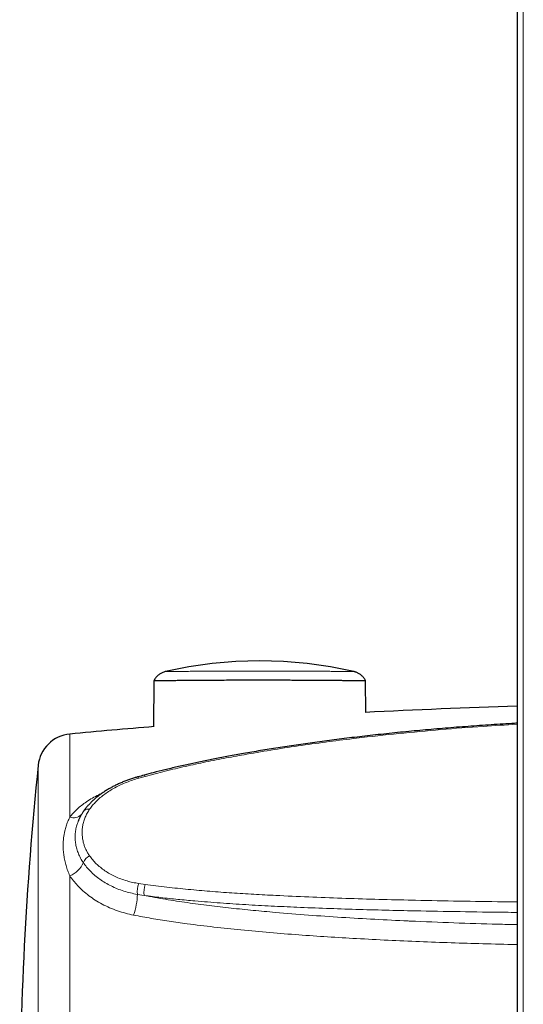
# Model space of a CAD drawing. Header units: millimetres. Extents: x 8 to 1339, y 12 to 1557.
# Tile 10 of 45: x 101 to 130, y 466 to 522. Entities that reach past the tile are written whole.
import ezdxf

# ---------------------------------------------------------------- set-up
doc = ezdxf.new("R2010")
doc.units = ezdxf.units.MM

msp = doc.modelspace()

# ---------------------------------------------------------------- linework, layer by layer
at = {"color": 7, "linetype": 'Continuous', "lineweight": 30}
for p, q in [((129.83, 670.31), (129.83, 369.702)), ((120.517, 485.094), (120.517, 485.094)), ((109.107, 484.578), (109.086, 481.947)), ((121.198, 482.757), (121.184, 484.578))]:
    msp.add_line(p, q, dxfattribs=at)
at = {"color": 252, "linetype": 'Continuous', "lineweight": 0}
for p, q in [((130.19, 369.564), (130.19, 670.036)), ((104.305, 481.532), (104.305, 476.781)), ((102.502, 436.841), (102.502, 479.745)), ((108.616, 479.116), (108.241, 479.011)), ((104.305, 473.444), (104.305, 444.214)), ((108.241, 473.006), (108.616, 472.952)), ((108.544, 472.325), (108.163, 472.386))]:
    msp.add_line(p, q, dxfattribs=at)
at = {"color": 252, "linetype": 'Continuous', "lineweight": 0, "flags": 128}
for points in [[(108.616, 479.116), (108.594, 479.153), (108.576, 479.176), (108.56, 479.186), (108.555, 479.186)], [(108.241, 479.011), (108.219, 479.048), (108.199, 479.071), (108.183, 479.082), (108.177, 479.082)]]:
    msp.add_lwpolyline(points, dxfattribs=at)
at = {"color": 7, "linetype": 'Continuous', "lineweight": 30}
for centre, radius, start, end in [((141.948, 81.298), 402, 91.72746, 92.96437), ((141.948, 81.298), 402, 94.68329, 95.37309), ((104.492, 479.541), 2, 95.3731, 174.1392), ((303.447, 459.118), 202, 174.13918, 180)]:
    msp.add_arc(centre, radius, start, end, dxfattribs=at)
at = {"color": 252, "linetype": 'Continuous', "lineweight": 0}
for centre, radius, start, end in [((104.503, 477.463), 0.711, 253.7837, 311.726), ((105.342, 476.945), 0.309, 72.2871, 139.6645), ((103.809, 474.733), 1.381, 291.047, 337.019), ((105.709, 473.967), 0.669, 114.0814, 160.2198), ((109.746, 472.503), 1.587, 161.5356, 184.2319), ((110.166, 472.457), 1.628, 162.2974, 184.6442), ((104.272, 472.471), 3.892, 340.9308, 358.7392)]:
    msp.add_arc(centre, radius, start, end, dxfattribs=at)
at = {"color": 7, "linetype": 'Continuous', "lineweight": 30}
msp.add_ellipse((115.146, 469.362), major_axis=(-19.898, 0), ratio=0.821138, start_param=4.439043, end_param=4.985889, dxfattribs=at)
for points, knots in [([(109.778, 485.095), (109.77, 485.093), (109.732, 485.086), (109.666, 485.064), (109.584, 485.032), (109.505, 484.992), (109.429, 484.945), (109.355, 484.888), (109.285, 484.824), (109.22, 484.752), (109.162, 484.672), (109.125, 484.614), (109.11, 484.582), (109.109, 484.579)], [0, 0, 0, 0, 0.029671, 0.131394, 0.237485, 0.332978, 0.436425, 0.543553, 0.653135, 0.764331, 0.876618, 0.989663, 1, 1, 1, 1]), ([(121.182, 484.579), (121.167, 484.606), (121.138, 484.66), (121.084, 484.735), (121.025, 484.804), (120.961, 484.866), (120.895, 484.92), (120.826, 484.968), (120.756, 485.007), (120.687, 485.04), (120.619, 485.066), (120.563, 485.084), (120.529, 485.091), (120.517, 485.094)], [0, 0, 0, 0, 0.1055052, 0.2127396, 0.3174651, 0.4195322, 0.5187303, 0.6147758, 0.707293, 0.7957888, 0.8796164, 0.9579287, 1, 1, 1, 1]), ([(109.11, 484.578), (109.11, 484.578), (109.11, 484.578), (109.143, 484.579), (109.207, 484.58), (109.285, 484.581), (109.345, 484.582), (109.365, 484.582)], [0, 0, 0, 0, 0.148879, 0.389274, 0.631472, 0.875565, 1, 1, 1, 1]), ([(109.365, 484.582), (109.411, 484.582), (109.504, 484.583), (109.68, 484.586), (109.882, 484.588), (110.11, 484.591), (110.363, 484.594), (110.637, 484.596), (110.931, 484.598), (111.259, 484.602), (111.622, 484.605), (112.021, 484.607), (112.438, 484.609), (112.89, 484.611), (113.38, 484.614), (113.905, 484.615), (114.442, 484.616), (114.937, 484.616), (115.386, 484.616), (115.787, 484.616), (116.186, 484.616), (116.585, 484.615), (116.983, 484.613), (117.356, 484.611), (117.706, 484.61), (118.032, 484.608), (118.353, 484.607), (118.665, 484.605), (118.961, 484.602), (119.243, 484.599), (119.509, 484.597), (119.761, 484.595), (119.996, 484.593), (120.212, 484.591), (120.407, 484.588), (120.598, 484.586), (120.779, 484.583), (120.94, 484.582), (121.065, 484.58), (121.143, 484.579), (121.181, 484.578), (121.18, 484.578), (121.18, 484.578)], [0, 0, 0, 0, 0.023556, 0.047294, 0.071197, 0.095262, 0.119434, 0.143746, 0.168182, 0.192745, 0.221206, 0.249821, 0.278654, 0.307778, 0.341342, 0.375295, 0.409437, 0.443963, 0.469265, 0.494642, 0.520063, 0.54556, 0.571405, 0.597337, 0.619348, 0.641782, 0.66428, 0.686692, 0.709176, 0.730637, 0.752172, 0.773724, 0.795363, 0.816117, 0.83696, 0.857306, 0.883327, 0.909576, 0.936262, 0.963222, 0.985918, 1, 1, 1, 1]), ([(129.83, 482.146), (129.729, 482.141), (129.183, 482.111), (128.197, 482.047), (126.879, 481.953), (125.577, 481.849), (124.291, 481.736), (123.018, 481.614), (121.773, 481.483), (120.567, 481.346), (119.413, 481.204), (118.303, 481.057), (117.233, 480.905), (116.2, 480.749), (115.198, 480.587), (114.257, 480.426), (113.389, 480.268), (112.601, 480.118), (111.865, 479.97), (111.146, 479.817), (110.44, 479.659), (109.744, 479.493), (109.12, 479.337), (108.728, 479.232), (108.555, 479.186)], [0, 0, 0, 0, 0.0140645, 0.0761572, 0.1374741, 0.1980519, 0.2579258, 0.3171882, 0.37605, 0.4322752, 0.4861859, 0.5380768, 0.5881874, 0.6367141, 0.68382, 0.7296424, 0.7698296, 0.8069026, 0.8417067, 0.8747022, 0.9096996, 0.9429999, 0.9748632, 1, 1, 1, 1]), ([(108.555, 479.185), (108.434, 479.153), (108.307, 479.118), (108.181, 479.083), (108.177, 479.082)], [0, 0, 0, 0, 0.962385, 1, 1, 1, 1]), ([(108.177, 479.081), (108.116, 479.064), (107.98, 479.025), (107.772, 478.958), (107.553, 478.88), (107.338, 478.796), (107.128, 478.705), (106.922, 478.609), (106.721, 478.506), (106.526, 478.397), (106.338, 478.282), (106.156, 478.162), (105.982, 478.036), (105.816, 477.904), (105.66, 477.768), (105.513, 477.628), (105.375, 477.483), (105.248, 477.333), (105.159, 477.22), (105.116, 477.156), (105.108, 477.144)], [0, 0, 0, 0, 0.046956, 0.105037, 0.1633, 0.22175, 0.280386, 0.3392, 0.398181, 0.457312, 0.516574, 0.575942, 0.635395, 0.694858, 0.753578, 0.812222, 0.870724, 0.929011, 0.98701, 1, 1, 1, 1]), ([(105.108, 477.145), (105.1, 477.134), (105.056, 477.074), (104.986, 476.962), (104.899, 476.808), (104.836, 476.68), (104.805, 476.603), (104.796, 476.579)], [0, 0, 0, 0, 0.060829, 0.333872, 0.606604, 0.878674, 1, 1, 1, 1])]:
    msp.add_open_spline(points, degree=3, knots=knots, dxfattribs=at)
at = {"color": 252, "linetype": 'Continuous', "lineweight": 0}
for points, knots in [([(109.771, 485.094), (109.774, 485.094), (109.779, 485.094), (109.821, 485.095), (109.887, 485.095), (109.989, 485.097), (110.134, 485.098), (110.331, 485.1), (110.568, 485.103), (110.847, 485.105), (111.165, 485.108), (111.498, 485.11), (111.838, 485.112), (112.181, 485.114), (112.537, 485.116), (112.927, 485.118), (113.352, 485.119), (113.812, 485.12), (114.278, 485.121), (114.771, 485.121), (115.288, 485.122), (115.827, 485.121), (116.362, 485.12), (116.856, 485.119), (117.31, 485.118), (117.723, 485.116), (118.123, 485.114), (118.505, 485.112), (118.849, 485.11), (119.154, 485.108), (119.423, 485.105), (119.67, 485.103), (119.881, 485.101), (120.056, 485.099), (120.199, 485.098), (120.319, 485.096), (120.413, 485.095), (120.478, 485.095), (120.514, 485.094), (120.516, 485.094), (120.517, 485.094)], [0, 0, 0, 0, 0.019915, 0.039906, 0.059902, 0.079823, 0.106285, 0.132824, 0.159303, 0.188293, 0.217356, 0.246364, 0.27228, 0.298262, 0.324253, 0.350182, 0.381143, 0.41219, 0.443244, 0.474215, 0.50953, 0.544964, 0.580393, 0.615701, 0.644721, 0.673875, 0.703055, 0.732172, 0.76116, 0.785692, 0.810303, 0.834899, 0.859409, 0.880179, 0.90102, 0.92185, 0.942607, 0.963461, 0.984403, 1, 1, 1, 1]), ([(129.83, 482.087), (129.183, 482.049), (127.733, 481.964), (125.482, 481.787), (123.078, 481.564), (120.952, 481.331), (119.104, 481.1), (117.534, 480.884), (115.967, 480.646), (114.534, 480.405), (113.235, 480.168), (112.069, 479.939), (110.909, 479.689), (109.756, 479.419), (108.996, 479.217), (108.616, 479.116)], [0, 0, 0, 0, 0.090358, 0.202716, 0.315081, 0.427435, 0.501256, 0.575086, 0.648913, 0.722728, 0.778178, 0.833656, 0.889128, 0.944576, 1, 1, 1, 1]), ([(108.241, 479.011), (108.122, 478.976), (107.885, 478.905), (107.539, 478.776), (107.204, 478.632), (106.884, 478.471), (106.584, 478.297), (106.304, 478.108), (106.043, 477.904), (105.811, 477.69), (105.605, 477.469), (105.493, 477.317), (105.437, 477.24)], [0, 0, 0, 0, 0.098641, 0.197284, 0.298727, 0.400173, 0.500062, 0.599952, 0.702623, 0.805294, 0.902333, 1, 1, 1, 1]), ([(104.305, 476.781), (104.368, 476.861), (104.496, 477.02), (104.723, 477.247), (104.976, 477.463), (105.266, 477.675), (105.594, 477.878), (105.892, 478.041), (106.085, 478.126), (106.147, 478.153)], [0, 0, 0, 0, 0.145693, 0.291389, 0.440313, 0.589239, 0.755061, 0.920885, 1, 1, 1, 1]), ([(105.437, 477.24), (105.389, 477.167), (105.294, 477.021), (105.184, 476.791), (105.099, 476.554), (105.042, 476.31), (105.012, 476.063), (105.009, 475.812), (105.034, 475.559), (105.083, 475.327), (105.15, 475.119), (105.227, 474.935), (105.32, 474.753), (105.398, 474.636), (105.437, 474.578)], [0, 0, 0, 0, 0.087314, 0.174636, 0.26434, 0.354052, 0.444722, 0.535393, 0.628244, 0.721091, 0.790241, 0.859389, 0.929696, 1, 1, 1, 1]), ([(104.305, 473.444), (104.264, 473.541), (104.183, 473.736), (104.089, 474.025), (104.015, 474.316), (103.964, 474.609), (103.934, 474.904), (103.925, 475.237), (103.949, 475.605), (104.01, 475.964), (104.094, 476.273), (104.186, 476.534), (104.265, 476.699), (104.305, 476.781)], [0, 0, 0, 0, 0.084343, 0.16877, 0.253135, 0.339881, 0.42669, 0.51344, 0.633631, 0.753816, 0.835865, 0.917971, 1, 1, 1, 1]), ([(105.08, 474.194), (105.027, 474.277), (104.919, 474.445), (104.796, 474.706), (104.701, 474.974), (104.639, 475.245), (104.609, 475.517), (104.609, 475.788), (104.639, 476.062), (104.698, 476.31), (104.754, 476.484), (104.79, 476.565), (104.797, 476.582)], [0, 0, 0, 0, 0.110464, 0.220935, 0.334524, 0.44812, 0.558507, 0.668895, 0.782041, 0.895184, 0.977668, 1, 1, 1, 1]), ([(108.163, 472.386), (108.032, 472.41), (107.769, 472.46), (107.386, 472.569), (107.013, 472.703), (106.66, 472.862), (106.33, 473.042), (106.024, 473.242), (105.739, 473.463), (105.485, 473.698), (105.262, 473.942), (105.141, 474.109), (105.08, 474.194)], [0, 0, 0, 0, 0.099233, 0.199158, 0.301244, 0.404069, 0.503299, 0.603198, 0.705205, 0.807942, 0.903664, 1, 1, 1, 1]), ([(105.437, 474.578), (105.494, 474.501), (105.607, 474.348), (105.814, 474.131), (106.046, 473.924), (106.306, 473.732), (106.588, 473.557), (106.894, 473.399), (107.221, 473.262), (107.559, 473.15), (107.899, 473.063), (108.127, 473.025), (108.241, 473.006)], [0, 0, 0, 0, 0.098626, 0.197254, 0.298598, 0.399942, 0.501201, 0.602458, 0.706645, 0.810829, 0.905117, 1, 1, 1, 1]), ([(107.951, 471.2), (107.793, 471.234), (107.478, 471.302), (107.02, 471.445), (106.574, 471.619), (106.151, 471.824), (105.756, 472.053), (105.388, 472.307), (105.048, 472.585), (104.755, 472.873), (104.505, 473.159), (104.371, 473.349), (104.305, 473.444)], [0, 0, 0, 0, 0.10119, 0.20238, 0.306481, 0.41058, 0.511784, 0.612986, 0.717218, 0.821448, 0.910463, 1, 1, 1, 1]), ([(108.616, 472.952), (109.022, 472.898), (109.834, 472.791), (111.066, 472.664), (112.307, 472.555), (113.554, 472.465), (114.806, 472.388), (116.267, 472.31), (117.94, 472.232), (119.826, 472.161), (121.716, 472.104), (123.017, 472.071), (124.516, 472.037), (126.214, 472.003), (128.249, 471.971), (129.456, 471.958), (129.83, 471.954)], [0, 0, 0, 0, 0.059202, 0.118429, 0.177691, 0.236979, 0.296264, 0.355504, 0.444065, 0.53264, 0.62122, 0.709787, 0.715202, 0.831439, 0.947686, 1, 1, 1, 1]), ([(129.83, 471.356), (129.603, 471.358), (128.518, 471.368), (126.578, 471.396), (124.302, 471.437), (122.321, 471.482), (120.633, 471.528), (118.948, 471.583), (117.338, 471.646), (115.803, 471.717), (114.344, 471.796), (112.891, 471.892), (111.6, 471.993), (110.471, 472.098), (109.503, 472.2), (108.863, 472.283), (108.544, 472.325)], [0, 0, 0, 0, 0.031645, 0.151137, 0.270619, 0.34941, 0.428208, 0.507004, 0.585792, 0.65451, 0.72324, 0.791963, 0.860671, 0.907115, 0.953562, 1, 1, 1, 1]), ([(108.544, 472.325), (108.953, 472.249), (109.771, 472.098), (111.011, 471.909), (112.259, 471.743), (113.514, 471.598), (114.772, 471.47), (116.241, 471.335), (117.922, 471.199), (119.816, 471.069), (121.714, 470.958), (123.017, 470.894), (124.52, 470.826), (126.223, 470.758), (128.258, 470.692), (129.461, 470.665), (129.83, 470.657)], [0, 0, 0, 0, 0.059263, 0.11855, 0.177871, 0.237217, 0.296562, 0.355863, 0.444516, 0.533182, 0.621852, 0.710512, 0.715703, 0.832138, 0.94858, 1, 1, 1, 1]), ([(129.83, 469.518), (129.817, 469.518), (129.167, 469.531), (127.915, 469.565), (126.075, 469.621), (124.273, 469.688), (122.472, 469.767), (120.721, 469.858), (119.019, 469.959), (117.368, 470.072), (115.72, 470.202), (114.107, 470.35), (112.532, 470.516), (111.166, 470.684), (109.975, 470.852), (108.958, 471.012), (108.286, 471.137), (107.951, 471.2)], [0, 0, 0, 0, 0.0016825, 0.0883483, 0.170036, 0.2517235, 0.3334512, 0.4151785, 0.4903828, 0.5655866, 0.6408592, 0.7161306, 0.7869811, 0.8578289, 0.9052202, 0.952616, 1, 1, 1, 1])]:
    msp.add_open_spline(points, degree=3, knots=knots, dxfattribs=at)

doc.saveas('drawing.dxf')
